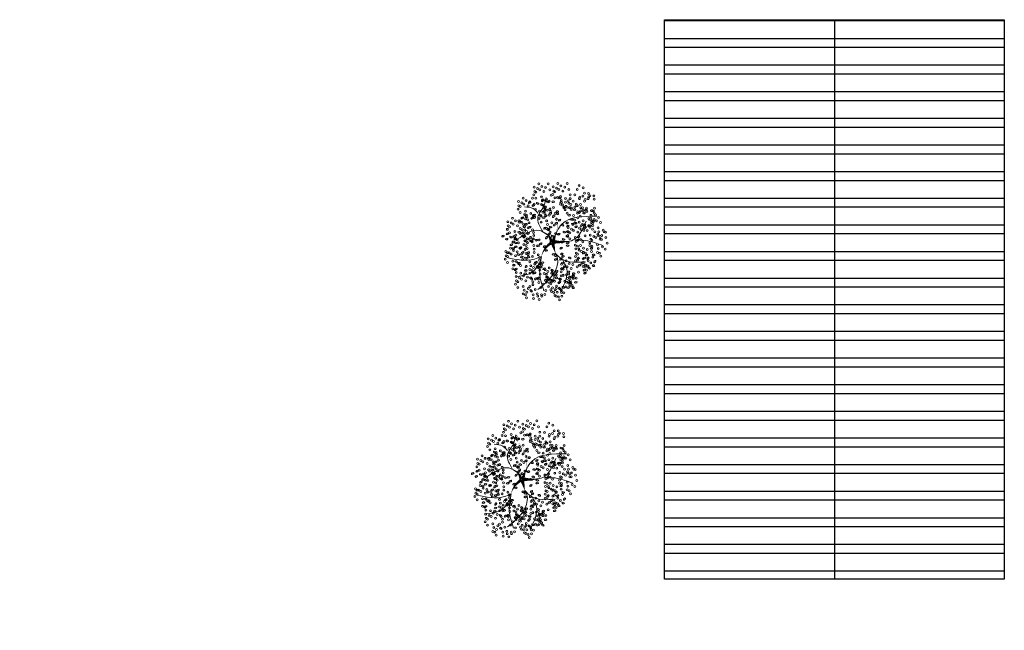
# Model space of a CAD drawing. Header units: millimetres. Extents: x 2197 to 2788, y 425 to 589.
# Tile 38 of 50: x 2642 to 2685, y 481 to 508. Entities that reach past the tile are written whole.
import ezdxf

# ---------------------------------------------------------------- set-up
doc = ezdxf.new("R2010")
doc.units = ezdxf.units.MM
doc.linetypes.add('ACAD_ISO04W100', pattern=[30, 24, -3, 0, -3])
doc.layers.add('01 - Vegetación', color=3, linetype='Continuous', lineweight=0)
doc.layers.add('Cotas', color=3, linetype='Continuous')
doc.layers.add('PAREDE', color=6, linetype='Continuous')
pattern_1 = [(180, (418.0079, 0), (-2e-16, -1.163955), []), (180, (417.6199, 0.388), (-2e-16, -1.163955), [])]

# ---------------------------------------------------------------- blocks, each defined once
blk = doc.blocks.new('17')
at = {"layer": '01 - Vegetación'}
for points in [[(4495.84, 1680.23, 1.33, 0.0221, 0.199177), (4489.97, 1684.48, 0.0221, 0.0221, 1.224983)], [(4496.02, 1680.23, 1.33, 0.0221, 0.286986), (4500.47, 1683.82, 0.0221, 0.0221, -1.494927)], [(4497.07, 1679.43, 0.133, 0.0221, 0.381476), (4512.91, 1682.47, 0.0221, 0.0221, -1.841687)], [(4496.02, 1679.76, 1.77, 0.0221, 0), (4491.39, 1678.53, 0.0221, 0.0221, 0)], [(4496.02, 1679.66, 1.77, 0.0221, 0), (4500.28, 1678.15, 0.0221, 0.0221, 0)], [(4496.4, 1679.85, 1.77, 0.0221, 0.074947), (4496.4, 1672.95, 0.0221, 0.0221, 0.762797)]]:
    blk.add_lwpolyline(points, format="xyseb", dxfattribs=at)
for points in [[(4490, 1684.47), (4488.83, 1687.51), (4489.5, 1699.09)], [(4487.73, 1684.98), (4483.44, 1688.25), (4481.42, 1694.81)], [(4497.83, 1680.19), (4501.11, 1685.48), (4497.33, 1694.81)], [(4508.5, 1685.98), (4510.45, 1688), (4511.21, 1691.78)], [(4500.47, 1683.82), (4506.92, 1685.99), (4511.46, 1683.47), (4515.25, 1682.46)], [(4490, 1684.47), (4482.94, 1685.23), (4475.36, 1683.47)], [(4491.39, 1678.53), (4489.02, 1677.58), (4485.46, 1677.92), (4475.87, 1685.99)], [(4491.39, 1678.53), (4489, 1675.9), (4487.73, 1665.57)], [(4496.57, 1678.43), (4497.07, 1670.86), (4505.15, 1665.32)], [(4497.07, 1679.43), (4503.89, 1675.65), (4507.17, 1660.78)], [(4488.74, 1675.4), (4484.7, 1673.64), (4475.11, 1676.16)], [(4497.07, 1670.11), (4496.82, 1665.57), (4494.55, 1658.01)]]:
    blk.add_spline(points, degree=3, dxfattribs=at)
blk = doc.blocks.new('16')
at = {"layer": '01 - Vegetación'}
h = blk.add_hatch(color=40, dxfattribs=at)
h.set_gradient(color1=(255, 191, 0), color2=(223, 255, 127), rotation=180, centered=1, tint=1, name='INVSPHERICAL')
edge = h.paths.add_edge_path()
edge.add_ellipse((4538.847, 1678.642), major_axis=(-0.0033, 0.0777), ratio=0.578492, start_angle=0, end_angle=360, ccw=False)
edge = h.paths.add_edge_path()
edge.add_ellipse((4538.961, 1678.487), major_axis=(-0.0349, 0.0695), ratio=0.578492, start_angle=0, end_angle=360, ccw=False)
edge = h.paths.add_edge_path()
edge.add_ellipse((4538.69, 1678.926), major_axis=(-0.0594, 0.0503), ratio=0.578492, start_angle=0, end_angle=360, ccw=False)
edge = h.paths.add_edge_path()
edge.add_ellipse((4538.676, 1678.266), major_axis=(-0.0033, 0.0777), ratio=0.578492, start_angle=0, end_angle=360, ccw=False)
edge = h.paths.add_edge_path()
edge.add_ellipse((4541.23, 1679.281), major_axis=(0.0274, 0.0728), ratio=0.578492, start_angle=0, end_angle=360, ccw=False)
edge = h.paths.add_edge_path()
edge.add_ellipse((4540.829, 1679.36), major_axis=(-0.0349, 0.0695), ratio=0.578492, start_angle=0, end_angle=360, ccw=False)
edge = h.paths.add_edge_path()
edge.add_ellipse((4541.174, 1679.607), major_axis=(-0.0349, 0.0695), ratio=0.578492, start_angle=0, end_angle=360, ccw=False)
edge = h.paths.add_edge_path()
edge.add_ellipse((4541.072, 1679.421), major_axis=(0.0274, 0.0728), ratio=0.578492, start_angle=0, end_angle=360, ccw=False)
edge = h.paths.add_edge_path()
edge.add_ellipse((4540.113, 1679.632), major_axis=(-0.0349, 0.0695), ratio=0.578492, start_angle=0, end_angle=360, ccw=False)
edge = h.paths.add_edge_path()
edge.add_ellipse((4540.279, 1679.843), major_axis=(-0.0349, 0.0695), ratio=0.578492, start_angle=0, end_angle=360, ccw=False)
edge = h.paths.add_edge_path()
edge.add_ellipse((4540.165, 1679.999), major_axis=(-0.0033, 0.0777), ratio=0.578492, start_angle=0, end_angle=360, ccw=False)
edge = h.paths.add_edge_path()
edge.add_ellipse((4540.499, 1679.956), major_axis=(-0.0033, 0.0777), ratio=0.578492, start_angle=0, end_angle=360, ccw=False)
edge = h.paths.add_edge_path()
edge.add_ellipse((4540.629, 1679.513), major_axis=(-0.0594, 0.0503), ratio=0.578492, start_angle=0, end_angle=360, ccw=False)
edge = h.paths.add_edge_path()
edge.add_ellipse((4540.551, 1680.278), major_axis=(0.0274, 0.0728), ratio=0.578492, start_angle=0, end_angle=360, ccw=False)
edge = h.paths.add_edge_path()
edge.add_ellipse((4539.201, 1679.744), major_axis=(-0.0033, 0.0777), ratio=0.578492, start_angle=0, end_angle=360, ccw=False)
edge = h.paths.add_edge_path()
edge.add_ellipse((4539.14, 1679.893), major_axis=(0.0274, 0.0728), ratio=0.578492, start_angle=0, end_angle=360, ccw=False)
edge = h.paths.add_edge_path()
edge.add_ellipse((4539.208, 1680.126), major_axis=(-0.0033, 0.0777), ratio=0.578492, start_angle=0, end_angle=360, ccw=False)
edge = h.paths.add_edge_path()
edge.add_ellipse((4538.979, 1680.681), major_axis=(-0.0594, 0.0503), ratio=0.578492, start_angle=0, end_angle=360, ccw=False)
edge = h.paths.add_edge_path()
edge.add_ellipse((4538.577, 1680.728), major_axis=(-0.0033, 0.0777), ratio=0.578492, start_angle=0, end_angle=360, ccw=False)
edge = h.paths.add_edge_path()
edge.add_ellipse((4538.926, 1680.033), major_axis=(0.0274, 0.0728), ratio=0.578492, start_angle=0, end_angle=360, ccw=False)
edge = h.paths.add_edge_path()
edge.add_ellipse((4538.95, 1679.842), major_axis=(0.0274, 0.0728), ratio=0.578492, start_angle=0, end_angle=360, ccw=False)
edge = h.paths.add_edge_path()
edge.add_ellipse((4538.621, 1680.191), major_axis=(-0.0349, 0.0695), ratio=0.578492, start_angle=0, end_angle=360, ccw=False)
edge = h.paths.add_edge_path()
edge.add_ellipse((4538.328, 1680.411), major_axis=(0.0274, 0.0728), ratio=0.578492, start_angle=0, end_angle=360, ccw=False)
edge = h.paths.add_edge_path()
edge.add_ellipse((4538.283, 1680.138), major_axis=(-0.0594, 0.0503), ratio=0.578492, start_angle=0, end_angle=360, ccw=False)
edge = h.paths.add_edge_path()
edge.add_ellipse((4538.32, 1679.993), major_axis=(-0.0594, 0.0503), ratio=0.578492, start_angle=0, end_angle=360, ccw=False)
edge = h.paths.add_edge_path()
edge.add_ellipse((4538.755, 1680.687), major_axis=(-0.0033, 0.0777), ratio=0.578492, start_angle=0, end_angle=360, ccw=False)
edge = h.paths.add_edge_path()
edge.add_ellipse((4538.834, 1681.261), major_axis=(-0.0349, 0.0695), ratio=0.578492, start_angle=0, end_angle=360, ccw=False)
edge = h.paths.add_edge_path()
edge.add_ellipse((4539.054, 1681.374), major_axis=(-0.0033, 0.0777), ratio=0.578492, start_angle=0, end_angle=360, ccw=False)
edge = h.paths.add_edge_path()
edge.add_ellipse((4539.147, 1681.076), major_axis=(-0.0594, 0.0503), ratio=0.578492, start_angle=0, end_angle=360, ccw=False)
edge = h.paths.add_edge_path()
edge.add_ellipse((4539.52, 1680.541), major_axis=(-0.0033, 0.0777), ratio=0.578492, start_angle=0, end_angle=360, ccw=False)
edge = h.paths.add_edge_path()
edge.add_ellipse((4539.459, 1680.689), major_axis=(0.0274, 0.0728), ratio=0.578492, start_angle=0, end_angle=360, ccw=False)
edge = h.paths.add_edge_path()
edge.add_ellipse((4539.527, 1680.923), major_axis=(-0.0033, 0.0777), ratio=0.578492, start_angle=0, end_angle=360, ccw=False)
edge = h.paths.add_edge_path()
edge.add_ellipse((4539.265, 1681.244), major_axis=(0.0274, 0.0728), ratio=0.578492, start_angle=0, end_angle=360, ccw=False)
edge = h.paths.add_edge_path()
edge.add_ellipse((4539.188, 1677.478), major_axis=(-0.0594, 0.0503), ratio=0.578492, start_angle=0, end_angle=360, ccw=False)
edge = h.paths.add_edge_path()
edge.add_ellipse((4539.473, 1678.19), major_axis=(0.0274, 0.0728), ratio=0.578492, start_angle=0, end_angle=360, ccw=False)
edge = h.paths.add_edge_path()
edge.add_ellipse((4540.696, 1678.325), major_axis=(0.0274, 0.0728), ratio=0.578492, start_angle=0, end_angle=360, ccw=False)
edge = h.paths.add_edge_path()
edge.add_ellipse((4540.33, 1678.305), major_axis=(-0.0033, 0.0777), ratio=0.578492, start_angle=0, end_angle=360, ccw=False)
edge = h.paths.add_edge_path()
edge.add_ellipse((4540.174, 1678.307), major_axis=(-0.0033, 0.0777), ratio=0.578492, start_angle=0, end_angle=360, ccw=False)
edge = h.paths.add_edge_path()
edge.add_ellipse((4540.488, 1677.717), major_axis=(-0.0594, 0.0503), ratio=0.578492, start_angle=0, end_angle=360, ccw=False)
edge = h.paths.add_edge_path()
edge.add_ellipse((4540.676, 1677.675), major_axis=(-0.0594, 0.0503), ratio=0.578492, start_angle=0, end_angle=360, ccw=False)
edge = h.paths.add_edge_path()
edge.add_ellipse((4539.469, 1677.341), major_axis=(-0.0033, 0.0777), ratio=0.578492, start_angle=0, end_angle=360, ccw=False)
edge = h.paths.add_edge_path()
edge.add_ellipse((4539.773, 1677.406), major_axis=(-0.0594, 0.0503), ratio=0.578492, start_angle=0, end_angle=360, ccw=False)
edge = h.paths.add_edge_path()
edge.add_ellipse((4539.631, 1677.23), major_axis=(-0.0349, 0.0695), ratio=0.578492, start_angle=0, end_angle=360, ccw=False)
edge = h.paths.add_edge_path()
edge.add_ellipse((4539.445, 1677.695), major_axis=(-0.0594, 0.0503), ratio=0.578492, start_angle=0, end_angle=360, ccw=False)
edge = h.paths.add_edge_path()
edge.add_ellipse((4542.676, 1679.136), major_axis=(-0.0033, 0.0777), ratio=0.578492, start_angle=0, end_angle=360, ccw=False)
edge = h.paths.add_edge_path()
edge.add_ellipse((4542.661, 1679.428), major_axis=(-0.0033, 0.0777), ratio=0.578492, start_angle=0, end_angle=360, ccw=False)
edge = h.paths.add_edge_path()
edge.add_ellipse((4542.742, 1679.554), major_axis=(-0.0033, 0.0777), ratio=0.578492, start_angle=0, end_angle=360, ccw=False)
edge = h.paths.add_edge_path()
edge.add_ellipse((4542.776, 1679.728), major_axis=(-0.0349, 0.0695), ratio=0.578492, start_angle=0, end_angle=360, ccw=False)
edge = h.paths.add_edge_path()
edge.add_ellipse((4542.477, 1679.745), major_axis=(0.0274, 0.0728), ratio=0.578492, start_angle=0, end_angle=360, ccw=False)
edge = h.paths.add_edge_path()
edge.add_ellipse((4542.578, 1680.02), major_axis=(0.0274, 0.0728), ratio=0.578492, start_angle=0, end_angle=360, ccw=False)
edge = h.paths.add_edge_path()
edge.add_ellipse((4542.466, 1680.268), major_axis=(-0.0349, 0.0695), ratio=0.578492, start_angle=0, end_angle=360, ccw=False)
edge = h.paths.add_edge_path()
edge.add_ellipse((4542.632, 1680.479), major_axis=(-0.0349, 0.0695), ratio=0.578492, start_angle=0, end_angle=360, ccw=False)
edge = h.paths.add_edge_path()
edge.add_ellipse((4542.359, 1679.577), major_axis=(-0.0594, 0.0503), ratio=0.578492, start_angle=0, end_angle=360, ccw=False)
edge = h.paths.add_edge_path()
edge.add_ellipse((4542.171, 1679.619), major_axis=(-0.0594, 0.0503), ratio=0.578492, start_angle=0, end_angle=360, ccw=False)
edge = h.paths.add_edge_path()
edge.add_ellipse((4542.246, 1679.328), major_axis=(-0.0594, 0.0503), ratio=0.578492, start_angle=0, end_angle=360, ccw=False)
edge = h.paths.add_edge_path()
edge.add_ellipse((4542.369, 1678.498), major_axis=(0.0274, 0.0728), ratio=0.578492, start_angle=0, end_angle=360, ccw=False)
edge = h.paths.add_edge_path()
edge.add_ellipse((4542.902, 1678.749), major_axis=(-0.0349, 0.0695), ratio=0.578492, start_angle=0, end_angle=360, ccw=False)
edge = h.paths.add_edge_path()
edge.add_ellipse((4542.925, 1678.897), major_axis=(-0.0349, 0.0695), ratio=0.578492, start_angle=0, end_angle=360, ccw=False)
edge = h.paths.add_edge_path()
edge.add_ellipse((4542.628, 1678.671), major_axis=(-0.0033, 0.0777), ratio=0.578492, start_angle=0, end_angle=360, ccw=False)
edge = h.paths.add_edge_path()
edge.add_ellipse((4542.11, 1678.896), major_axis=(-0.0349, 0.0695), ratio=0.578492, start_angle=0, end_angle=360, ccw=False)
edge = h.paths.add_edge_path()
edge.add_ellipse((4542.34, 1678.18), major_axis=(-0.0349, 0.0695), ratio=0.578492, start_angle=0, end_angle=360, ccw=False)
edge = h.paths.add_edge_path()
edge.add_ellipse((4538.137, 1679.191), major_axis=(-0.0349, 0.0695), ratio=0.578492, start_angle=0, end_angle=360, ccw=False)
edge = h.paths.add_edge_path()
edge.add_ellipse((4538.099, 1678.758), major_axis=(-0.0594, 0.0503), ratio=0.578492, start_angle=0, end_angle=360, ccw=False)
edge = h.paths.add_edge_path()
edge.add_ellipse((4537.796, 1678.552), major_axis=(0.0274, 0.0728), ratio=0.578492, start_angle=0, end_angle=360, ccw=False)
edge = h.paths.add_edge_path()
edge.add_ellipse((4537.776, 1678.277), major_axis=(-0.0033, 0.0777), ratio=0.578492, start_angle=0, end_angle=360, ccw=False)
edge = h.paths.add_edge_path()
edge.add_ellipse((4539.181, 1678.6), major_axis=(-0.0033, 0.0777), ratio=0.578492, start_angle=0, end_angle=360, ccw=False)
edge = h.paths.add_edge_path()
edge.add_ellipse((4538.502, 1678.968), major_axis=(-0.0594, 0.0503), ratio=0.578492, start_angle=0, end_angle=360, ccw=False)
edge = h.paths.add_edge_path()
edge.add_ellipse((4538.615, 1679.216), major_axis=(-0.0594, 0.0503), ratio=0.578492, start_angle=0, end_angle=360, ccw=False)
edge = h.paths.add_edge_path()
edge.add_ellipse((4538.188, 1679.557), major_axis=(-0.0033, 0.0777), ratio=0.578492, start_angle=0, end_angle=360, ccw=False)
edge = h.paths.add_edge_path()
edge.add_ellipse((4538.203, 1679.265), major_axis=(-0.0033, 0.0777), ratio=0.578492, start_angle=0, end_angle=360, ccw=False)
edge = h.paths.add_edge_path()
edge.add_ellipse((4538.285, 1679.391), major_axis=(-0.0033, 0.0777), ratio=0.578492, start_angle=0, end_angle=360, ccw=False)
edge = h.paths.add_edge_path()
edge.add_ellipse((4538.856, 1679.647), major_axis=(-0.0349, 0.0695), ratio=0.578492, start_angle=0, end_angle=360, ccw=False)
edge = h.paths.add_edge_path()
edge.add_ellipse((4538.272, 1678.751), major_axis=(0.0274, 0.0728), ratio=0.578492, start_angle=0, end_angle=360, ccw=False)
edge = h.paths.add_edge_path()
edge.add_ellipse((4540.863, 1678.985), major_axis=(0.0274, 0.0728), ratio=0.578492, start_angle=0, end_angle=360, ccw=False)
edge = h.paths.add_edge_path()
edge.add_ellipse((4540.823, 1678.811), major_axis=(-0.0349, 0.0695), ratio=0.578492, start_angle=0, end_angle=360, ccw=False)
edge = h.paths.add_edge_path()
edge.add_ellipse((4541.446, 1678.949), major_axis=(-0.0349, 0.0695), ratio=0.578492, start_angle=0, end_angle=360, ccw=False)
edge = h.paths.add_edge_path()
edge.add_ellipse((4540.434, 1680.393), major_axis=(-0.0033, 0.0777), ratio=0.578492, start_angle=0, end_angle=360, ccw=False)
edge = h.paths.add_edge_path()
edge.add_ellipse((4540.419, 1680.685), major_axis=(-0.0033, 0.0777), ratio=0.578492, start_angle=0, end_angle=360, ccw=False)
edge = h.paths.add_edge_path()
edge.add_ellipse((4539.773, 1680.547), major_axis=(-0.0349, 0.0695), ratio=0.578492, start_angle=0, end_angle=360, ccw=False)
edge = h.paths.add_edge_path()
edge.add_ellipse((4539.782, 1680.87), major_axis=(-0.0349, 0.0695), ratio=0.578492, start_angle=0, end_angle=360, ccw=False)
edge = h.paths.add_edge_path()
edge.add_ellipse((4539.668, 1681.126), major_axis=(0.0274, 0.0728), ratio=0.578492, start_angle=0, end_angle=360, ccw=False)
edge = h.paths.add_edge_path()
edge.add_ellipse((4540.336, 1681.276), major_axis=(0.0274, 0.0728), ratio=0.578492, start_angle=0, end_angle=360, ccw=False)
edge = h.paths.add_edge_path()
edge.add_ellipse((4540.381, 1681.413), major_axis=(-0.0349, 0.0695), ratio=0.578492, start_angle=0, end_angle=360, ccw=False)
edge = h.paths.add_edge_path()
edge.add_ellipse((4540.225, 1681.525), major_axis=(-0.0349, 0.0695), ratio=0.578492, start_angle=0, end_angle=360, ccw=False)
edge = h.paths.add_edge_path()
edge.add_ellipse((4540.009, 1681.424), major_axis=(-0.0033, 0.0777), ratio=0.578492, start_angle=0, end_angle=360, ccw=False)
edge = h.paths.add_edge_path()
edge.add_ellipse((4540.106, 1681.258), major_axis=(-0.0033, 0.0777), ratio=0.578492, start_angle=0, end_angle=360, ccw=False)
edge = h.paths.add_edge_path()
edge.add_ellipse((4540.036, 1680.989), major_axis=(-0.0594, 0.0503), ratio=0.578492, start_angle=0, end_angle=360, ccw=False)
edge = h.paths.add_edge_path()
edge.add_ellipse((4539.967, 1680.73), major_axis=(-0.0594, 0.0503), ratio=0.578492, start_angle=0, end_angle=360, ccw=False)
edge = h.paths.add_edge_path()
edge.add_ellipse((4541.92, 1680.217), major_axis=(-0.0033, 0.0777), ratio=0.578492, start_angle=0, end_angle=360, ccw=False)
edge = h.paths.add_edge_path()
edge.add_ellipse((4541.222, 1680.466), major_axis=(-0.0349, 0.0695), ratio=0.578492, start_angle=0, end_angle=360, ccw=False)
edge = h.paths.add_edge_path()
edge.add_ellipse((4541.387, 1680.676), major_axis=(-0.0349, 0.0695), ratio=0.578492, start_angle=0, end_angle=360, ccw=False)
edge = h.paths.add_edge_path()
edge.add_ellipse((4541.251, 1680.784), major_axis=(0.0274, 0.0728), ratio=0.578492, start_angle=0, end_angle=360, ccw=False)
edge = h.paths.add_edge_path()
edge.add_ellipse((4541.818, 1680.659), major_axis=(0.0274, 0.0728), ratio=0.578492, start_angle=0, end_angle=360, ccw=False)
edge = h.paths.add_edge_path()
edge.add_ellipse((4541.942, 1680.743), major_axis=(0.0274, 0.0728), ratio=0.578492, start_angle=0, end_angle=360, ccw=False)
edge = h.paths.add_edge_path()
edge.add_ellipse((4541.762, 1680.886), major_axis=(-0.0349, 0.0695), ratio=0.578492, start_angle=0, end_angle=360, ccw=False)
edge = h.paths.add_edge_path()
edge.add_ellipse((4541.592, 1681.082), major_axis=(-0.0033, 0.0777), ratio=0.578492, start_angle=0, end_angle=360, ccw=False)
edge = h.paths.add_edge_path()
edge.add_ellipse((4541.511, 1680.956), major_axis=(-0.0033, 0.0777), ratio=0.578492, start_angle=0, end_angle=360, ccw=False)
edge = h.paths.add_edge_path()
edge.add_ellipse((4541.775, 1680.201), major_axis=(-0.0594, 0.0503), ratio=0.578492, start_angle=0, end_angle=360, ccw=False)
edge = h.paths.add_edge_path()
edge.add_ellipse((4541.737, 1680.346), major_axis=(-0.0594, 0.0503), ratio=0.578492, start_angle=0, end_angle=360, ccw=False)
edge = h.paths.add_edge_path()
edge.add_ellipse((4541.843, 1679.118), major_axis=(-0.0594, 0.0503), ratio=0.578492, start_angle=0, end_angle=360, ccw=False)
edge = h.paths.add_edge_path()
edge.add_ellipse((4541.881, 1679.551), major_axis=(-0.0349, 0.0695), ratio=0.578492, start_angle=0, end_angle=360, ccw=False)
edge = h.paths.add_edge_path()
edge.add_ellipse((4542.015, 1679.29), major_axis=(-0.0349, 0.0695), ratio=0.578492, start_angle=0, end_angle=360, ccw=False)
edge = h.paths.add_edge_path()
edge.add_ellipse((4541.91, 1679.869), major_axis=(0.0274, 0.0728), ratio=0.578492, start_angle=0, end_angle=360, ccw=False)
edge = h.paths.add_edge_path()
edge.add_ellipse((4541.769, 1679.666), major_axis=(-0.0033, 0.0777), ratio=0.578492, start_angle=0, end_angle=360, ccw=False)
edge = h.paths.add_edge_path()
edge.add_ellipse((4539.676, 1679.115), major_axis=(-0.0033, 0.0777), ratio=0.578492, start_angle=0, end_angle=360, ccw=False)
edge = h.paths.add_edge_path()
edge.add_ellipse((4539.594, 1678.989), major_axis=(-0.0033, 0.0777), ratio=0.578492, start_angle=0, end_angle=360, ccw=False)
edge = h.paths.add_edge_path()
edge.add_ellipse((4539.898, 1679.531), major_axis=(-0.0033, 0.0777), ratio=0.578492, start_angle=0, end_angle=360, ccw=False)
edge = h.paths.add_edge_path()
edge.add_ellipse((4539.697, 1678.641), major_axis=(-0.0349, 0.0695), ratio=0.578492, start_angle=0, end_angle=360, ccw=False)
edge = h.paths.add_edge_path()
edge.add_ellipse((4539.398, 1678.691), major_axis=(-0.0349, 0.0695), ratio=0.578492, start_angle=0, end_angle=360, ccw=False)
edge = h.paths.add_edge_path()
edge.add_ellipse((4539.555, 1678.579), major_axis=(-0.0349, 0.0695), ratio=0.578492, start_angle=0, end_angle=360, ccw=False)
edge = h.paths.add_edge_path()
edge.add_ellipse((4540.714, 1679.167), major_axis=(0.0274, 0.0728), ratio=0.578492, start_angle=0, end_angle=360, ccw=False)
edge = h.paths.add_edge_path()
edge.add_ellipse((4540.549, 1681.79), major_axis=(-0.0349, 0.0695), ratio=0.578492, start_angle=0, end_angle=360, ccw=False)
edge = h.paths.add_edge_path()
edge.add_ellipse((4540.715, 1682.001), major_axis=(-0.0349, 0.0695), ratio=0.578492, start_angle=0, end_angle=360, ccw=False)
edge = h.paths.add_edge_path()
edge.add_ellipse((4540.848, 1681.741), major_axis=(-0.0349, 0.0695), ratio=0.578492, start_angle=0, end_angle=360, ccw=False)
edge = h.paths.add_edge_path()
edge.add_ellipse((4540.661, 1681.542), major_axis=(0.0274, 0.0728), ratio=0.578492, start_angle=0, end_angle=360, ccw=False)
edge = h.paths.add_edge_path()
edge.add_ellipse((4540.684, 1681.351), major_axis=(0.0274, 0.0728), ratio=0.578492, start_angle=0, end_angle=360, ccw=False)
edge = h.paths.add_edge_path()
edge.add_ellipse((4540.56, 1681.267), major_axis=(0.0274, 0.0728), ratio=0.578492, start_angle=0, end_angle=360, ccw=False)
edge = h.paths.add_edge_path()
edge.add_ellipse((4540.528, 1678.539), major_axis=(0.0274, 0.0728), ratio=0.578492, start_angle=0, end_angle=360, ccw=False)
edge = h.paths.add_edge_path()
edge.add_ellipse((4540.38, 1678.647), major_axis=(0.0274, 0.0728), ratio=0.578492, start_angle=0, end_angle=360, ccw=False)
edge = h.paths.add_edge_path()
edge.add_ellipse((4540.034, 1678.678), major_axis=(-0.0349, 0.0695), ratio=0.578492, start_angle=0, end_angle=360, ccw=False)
edge = h.paths.add_edge_path()
edge.add_ellipse((4540.944, 1678.493), major_axis=(0.0274, 0.0728), ratio=0.578492, start_angle=0, end_angle=360, ccw=False)
edge = h.paths.add_edge_path()
edge.add_ellipse((4541.625, 1678.77), major_axis=(-0.0349, 0.0695), ratio=0.578492, start_angle=0, end_angle=360, ccw=False)
edge = h.paths.add_edge_path()
edge.add_ellipse((4541.994, 1678.887), major_axis=(0.0274, 0.0728), ratio=0.578492, start_angle=0, end_angle=360, ccw=False)
edge = h.paths.add_edge_path()
edge.add_ellipse((4541.336, 1678.598), major_axis=(0.0274, 0.0728), ratio=0.578492, start_angle=0, end_angle=360, ccw=False)
edge = h.paths.add_edge_path()
edge.add_ellipse((4539.381, 1678.993), major_axis=(-0.0349, 0.0695), ratio=0.578492, start_angle=0, end_angle=360, ccw=False)
edge = h.paths.add_edge_path()
edge.add_ellipse((4540.938, 1681.079), major_axis=(-0.0033, 0.0777), ratio=0.578492, start_angle=0, end_angle=360, ccw=False)
edge = h.paths.add_edge_path()
edge.add_ellipse((4540.699, 1680.759), major_axis=(-0.0594, 0.0503), ratio=0.578492, start_angle=0, end_angle=360, ccw=False)
edge = h.paths.add_edge_path()
edge.add_ellipse((4540.908, 1680.857), major_axis=(-0.0349, 0.0695), ratio=0.578492, start_angle=0, end_angle=360, ccw=False)
edge = h.paths.add_edge_path()
edge.add_ellipse((4540.863, 1680.561), major_axis=(-0.0349, 0.0695), ratio=0.578492, start_angle=0, end_angle=360, ccw=False)
edge = h.paths.add_edge_path()
edge.add_ellipse((4540.564, 1680.61), major_axis=(-0.0349, 0.0695), ratio=0.578492, start_angle=0, end_angle=360, ccw=False)
edge = h.paths.add_edge_path()
edge.add_ellipse((4539.771, 1681.729), major_axis=(-0.0349, 0.0695), ratio=0.578492, start_angle=0, end_angle=360, ccw=False)
edge = h.paths.add_edge_path()
edge.add_ellipse((4540.968, 1678.302), major_axis=(0.0274, 0.0728), ratio=0.578492, start_angle=0, end_angle=360, ccw=False)
edge = h.paths.add_edge_path()
edge.add_ellipse((4541.908, 1678.227), major_axis=(-0.0033, 0.0777), ratio=0.578492, start_angle=0, end_angle=360, ccw=False)
edge = h.paths.add_edge_path()
edge.add_ellipse((4541.283, 1678.297), major_axis=(-0.0349, 0.0695), ratio=0.578492, start_angle=0, end_angle=360, ccw=False)
edge = h.paths.add_edge_path()
edge.add_ellipse((4541.463, 1678.333), major_axis=(-0.0349, 0.0695), ratio=0.578492, start_angle=0, end_angle=360, ccw=False)
edge = h.paths.add_edge_path()
edge.add_ellipse((4538.021, 1678.159), major_axis=(0.0274, 0.0728), ratio=0.578492, start_angle=0, end_angle=360, ccw=False)
edge = h.paths.add_edge_path()
edge.add_ellipse((4537.772, 1677.992), major_axis=(0.0274, 0.0728), ratio=0.578492, start_angle=0, end_angle=360, ccw=False)
edge = h.paths.add_edge_path()
edge.add_ellipse((4538.082, 1677.841), major_axis=(-0.0033, 0.0777), ratio=0.578492, start_angle=0, end_angle=360, ccw=False)
edge = h.paths.add_edge_path()
edge.add_ellipse((4538.572, 1677.966), major_axis=(-0.0349, 0.0695), ratio=0.578492, start_angle=0, end_angle=360, ccw=False)
edge = h.paths.add_edge_path()
edge.add_ellipse((4538.311, 1677.99), major_axis=(0.0274, 0.0728), ratio=0.578492, start_angle=0, end_angle=360, ccw=False)
edge = h.paths.add_edge_path()
edge.add_ellipse((4538.394, 1678.174), major_axis=(0.0274, 0.0728), ratio=0.578492, start_angle=0, end_angle=360, ccw=False)
edge = h.paths.add_edge_path()
edge.add_ellipse((4538.776, 1677.355), major_axis=(-0.0349, 0.0695), ratio=0.578492, start_angle=0, end_angle=360, ccw=False)
edge = h.paths.add_edge_path()
edge.add_ellipse((4538.597, 1677.319), major_axis=(-0.0349, 0.0695), ratio=0.578492, start_angle=0, end_angle=360, ccw=False)
edge = h.paths.add_edge_path()
edge.add_ellipse((4539.063, 1677.621), major_axis=(-0.0349, 0.0695), ratio=0.578492, start_angle=0, end_angle=360, ccw=False)
edge = h.paths.add_edge_path()
edge.add_ellipse((4539.033, 1676.828), major_axis=(0.0274, 0.0728), ratio=0.578492, start_angle=0, end_angle=360, ccw=False)
edge = h.paths.add_edge_path()
edge.add_ellipse((4539.009, 1677.162), major_axis=(0.0274, 0.0728), ratio=0.578492, start_angle=0, end_angle=360, ccw=False)
edge = h.paths.add_edge_path()
edge.add_ellipse((4538.885, 1677.078), major_axis=(0.0274, 0.0728), ratio=0.578492, start_angle=0, end_angle=360, ccw=False)
edge = h.paths.add_edge_path()
edge.add_ellipse((4539.054, 1677.298), major_axis=(-0.0349, 0.0695), ratio=0.578492, start_angle=0, end_angle=360, ccw=False)
edge = h.paths.add_edge_path()
edge.add_ellipse((4542.221, 1677.913), major_axis=(-0.0033, 0.0777), ratio=0.578492, start_angle=0, end_angle=360, ccw=False)
edge = h.paths.add_edge_path()
edge.add_ellipse((4542.451, 1677.771), major_axis=(-0.0349, 0.0695), ratio=0.578492, start_angle=0, end_angle=360, ccw=False)
edge = h.paths.add_edge_path()
edge.add_ellipse((4541.18, 1677.355), major_axis=(-0.0349, 0.0695), ratio=0.578492, start_angle=0, end_angle=360, ccw=False)
edge = h.paths.add_edge_path()
edge.add_ellipse((4541.671, 1678.102), major_axis=(-0.0033, 0.0777), ratio=0.578492, start_angle=0, end_angle=360, ccw=False)
edge = h.paths.add_edge_path()
edge.add_ellipse((4541.411, 1678.017), major_axis=(-0.0033, 0.0777), ratio=0.578492, start_angle=0, end_angle=360, ccw=False)
edge = h.paths.add_edge_path()
edge.add_ellipse((4542.075, 1677.637), major_axis=(-0.0594, 0.0503), ratio=0.578492, start_angle=0, end_angle=360, ccw=False)
edge = h.paths.add_edge_path()
edge.add_ellipse((4541.252, 1677.826), major_axis=(-0.0349, 0.0695), ratio=0.578492, start_angle=0, end_angle=360, ccw=False)
edge = h.paths.add_edge_path()
edge.add_ellipse((4541.596, 1676.853), major_axis=(-0.0033, 0.0777), ratio=0.578492, start_angle=0, end_angle=360, ccw=False)
edge = h.paths.add_edge_path()
edge.add_ellipse((4541.655, 1677.018), major_axis=(-0.0033, 0.0777), ratio=0.578492, start_angle=0, end_angle=360, ccw=False)
edge = h.paths.add_edge_path()
edge.add_ellipse((4542.033, 1677.371), major_axis=(-0.0349, 0.0695), ratio=0.578492, start_angle=0, end_angle=360, ccw=False)
edge = h.paths.add_edge_path()
edge.add_ellipse((4542.19, 1677.259), major_axis=(-0.0349, 0.0695), ratio=0.578492, start_angle=0, end_angle=360, ccw=False)
edge = h.paths.add_edge_path()
edge.add_ellipse((4542.168, 1676.931), major_axis=(0.0274, 0.0728), ratio=0.578492, start_angle=0, end_angle=360, ccw=False)
edge = h.paths.add_edge_path()
edge.add_ellipse((4542.176, 1677.433), major_axis=(-0.0349, 0.0695), ratio=0.578492, start_angle=0, end_angle=360, ccw=False)
edge = h.paths.add_edge_path()
edge.add_ellipse((4541.313, 1677.094), major_axis=(-0.0349, 0.0695), ratio=0.578492, start_angle=0, end_angle=360, ccw=False)
edge = h.paths.add_edge_path()
edge.add_ellipse((4541.359, 1677.391), major_axis=(-0.0349, 0.0695), ratio=0.578492, start_angle=0, end_angle=360, ccw=False)
edge = h.paths.add_edge_path()
edge.add_ellipse((4540.019, 1676.943), major_axis=(-0.0349, 0.0695), ratio=0.578492, start_angle=0, end_angle=360, ccw=False)
edge = h.paths.add_edge_path()
edge.add_ellipse((4539.641, 1676.826), major_axis=(0.0274, 0.0728), ratio=0.578492, start_angle=0, end_angle=360, ccw=False)
edge = h.paths.add_edge_path()
edge.add_ellipse((4539.262, 1676.754), major_axis=(-0.0594, 0.0503), ratio=0.578492, start_angle=0, end_angle=360, ccw=False)
edge = h.paths.add_edge_path()
edge.add_ellipse((4539.45, 1677.146), major_axis=(-0.0594, 0.0503), ratio=0.578492, start_angle=0, end_angle=360, ccw=False)
at = {"layer": '01 - Vegetación', "extrusion": (0, 0, -1)}
for centre, major_axis in [((4540.549, 1681.79), (-0.0349, 0.0695)), ((4540.715, 1682.001), (-0.0349, 0.0695)), ((4538.834, 1681.261), (-0.0349, 0.0695)), ((4539.054, 1681.374), (-0.0033, 0.0777)), ((4539.771, 1681.729), (-0.0349, 0.0695)), ((4540.009, 1681.424), (-0.0033, 0.0777)), ((4540.106, 1681.258), (-0.0033, 0.0777)), ((4540.225, 1681.525), (-0.0349, 0.0695)), ((4540.381, 1681.413), (-0.0349, 0.0695)), ((4540.848, 1681.741), (-0.0349, 0.0695)), ((4538.577, 1680.728), (-0.0033, 0.0777)), ((4538.755, 1680.687), (-0.0033, 0.0777)), ((4539.527, 1680.923), (-0.0033, 0.0777)), ((4539.782, 1680.87), (-0.0349, 0.0695)), ((4540.419, 1680.685), (-0.0033, 0.0777)), ((4540.908, 1680.857), (-0.0349, 0.0695)), ((4540.938, 1681.079), (-0.0033, 0.0777)), ((4541.387, 1680.676), (-0.0349, 0.0695)), ((4541.511, 1680.956), (-0.0033, 0.0777)), ((4541.592, 1681.082), (-0.0033, 0.0777)), ((4541.762, 1680.886), (-0.0349, 0.0695)), ((4538.621, 1680.191), (-0.0349, 0.0695)), ((4539.208, 1680.126), (-0.0033, 0.0777)), ((4539.52, 1680.541), (-0.0033, 0.0777)), ((4539.773, 1680.547), (-0.0349, 0.0695)), ((4540.434, 1680.393), (-0.0033, 0.0777)), ((4540.564, 1680.61), (-0.0349, 0.0695)), ((4540.863, 1680.561), (-0.0349, 0.0695)), ((4541.222, 1680.466), (-0.0349, 0.0695)), ((4541.92, 1680.217), (-0.0033, 0.0777)), ((4542.466, 1680.268), (-0.0349, 0.0695)), ((4542.632, 1680.479), (-0.0349, 0.0695)), ((4538.188, 1679.557), (-0.0033, 0.0777)), ((4538.856, 1679.647), (-0.0349, 0.0695)), ((4539.201, 1679.744), (-0.0033, 0.0777)), ((4539.898, 1679.531), (-0.0033, 0.0777)), ((4540.113, 1679.632), (-0.0349, 0.0695)), ((4540.165, 1679.999), (-0.0033, 0.0777)), ((4540.279, 1679.843), (-0.0349, 0.0695)), ((4540.499, 1679.956), (-0.0033, 0.0777)), ((4541.174, 1679.607), (-0.0349, 0.0695)), ((4541.769, 1679.666), (-0.0033, 0.0777)), ((4541.881, 1679.551), (-0.0349, 0.0695)), ((4542.742, 1679.554), (-0.0033, 0.0777)), ((4542.776, 1679.728), (-0.0349, 0.0695)), ((4538.137, 1679.191), (-0.0349, 0.0695)), ((4538.203, 1679.265), (-0.0033, 0.0777)), ((4538.285, 1679.391), (-0.0033, 0.0777)), ((4539.381, 1678.993), (-0.0349, 0.0695)), ((4539.594, 1678.989), (-0.0033, 0.0777)), ((4539.676, 1679.115), (-0.0033, 0.0777)), ((4540.829, 1679.36), (-0.0349, 0.0695)), ((4542.015, 1679.29), (-0.0349, 0.0695)), ((4542.661, 1679.428), (-0.0033, 0.0777)), ((4542.676, 1679.136), (-0.0033, 0.0777)), ((4538.847, 1678.642), (-0.0033, 0.0777)), ((4538.961, 1678.487), (-0.0349, 0.0695)), ((4539.181, 1678.6), (-0.0033, 0.0777)), ((4539.398, 1678.691), (-0.0349, 0.0695)), ((4539.555, 1678.579), (-0.0349, 0.0695)), ((4539.697, 1678.641), (-0.0349, 0.0695)), ((4540.034, 1678.678), (-0.0349, 0.0695)), ((4540.823, 1678.811), (-0.0349, 0.0695)), ((4541.446, 1678.949), (-0.0349, 0.0695)), ((4541.625, 1678.77), (-0.0349, 0.0695)), ((4542.11, 1678.896), (-0.0349, 0.0695)), ((4542.628, 1678.671), (-0.0033, 0.0777)), ((4542.902, 1678.749), (-0.0349, 0.0695)), ((4542.925, 1678.897), (-0.0349, 0.0695)), ((4537.776, 1678.277), (-0.0033, 0.0777)), ((4538.572, 1677.966), (-0.0349, 0.0695)), ((4538.676, 1678.266), (-0.0033, 0.0777)), ((4540.174, 1678.307), (-0.0033, 0.0777)), ((4540.33, 1678.305), (-0.0033, 0.0777)), ((4541.283, 1678.297), (-0.0349, 0.0695)), ((4541.411, 1678.017), (-0.0033, 0.0777)), ((4541.463, 1678.333), (-0.0349, 0.0695)), ((4541.671, 1678.102), (-0.0033, 0.0777)), ((4541.908, 1678.227), (-0.0033, 0.0777)), ((4542.221, 1677.913), (-0.0033, 0.0777)), ((4542.34, 1678.18), (-0.0349, 0.0695)), ((4538.082, 1677.841), (-0.0033, 0.0777)), ((4538.597, 1677.319), (-0.0349, 0.0695)), ((4538.776, 1677.355), (-0.0349, 0.0695)), ((4539.054, 1677.298), (-0.0349, 0.0695)), ((4539.063, 1677.621), (-0.0349, 0.0695)), ((4539.469, 1677.341), (-0.0033, 0.0777)), ((4541.18, 1677.355), (-0.0349, 0.0695)), ((4541.252, 1677.826), (-0.0349, 0.0695)), ((4541.359, 1677.391), (-0.0349, 0.0695)), ((4542.033, 1677.371), (-0.0349, 0.0695)), ((4542.176, 1677.433), (-0.0349, 0.0695)), ((4542.451, 1677.771), (-0.0349, 0.0695)), ((4539.631, 1677.23), (-0.0349, 0.0695)), ((4540.019, 1676.943), (-0.0349, 0.0695)), ((4541.313, 1677.094), (-0.0349, 0.0695)), ((4541.596, 1676.853), (-0.0033, 0.0777)), ((4541.655, 1677.018), (-0.0033, 0.0777)), ((4542.19, 1677.259), (-0.0349, 0.0695))]:
    blk.add_ellipse(centre, major_axis=major_axis, ratio=0.578492, start_param=3.141593, end_param=9.424778, dxfattribs=at)
for centre, major_axis in [((4539.265, 1681.244), (0.0274, 0.0728)), ((4540.336, 1681.276), (0.0274, 0.0728)), ((4540.56, 1681.267), (0.0274, 0.0728)), ((4540.661, 1681.542), (0.0274, 0.0728)), ((4540.684, 1681.351), (0.0274, 0.0728)), ((4538.979, 1680.681), (-0.0594, 0.0503)), ((4539.147, 1681.076), (-0.0594, 0.0503)), ((4539.459, 1680.689), (0.0274, 0.0728)), ((4539.668, 1681.126), (0.0274, 0.0728)), ((4539.967, 1680.73), (-0.0594, 0.0503)), ((4540.036, 1680.989), (-0.0594, 0.0503)), ((4540.699, 1680.759), (-0.0594, 0.0503)), ((4541.251, 1680.784), (0.0274, 0.0728)), ((4541.818, 1680.659), (0.0274, 0.0728)), ((4541.942, 1680.743), (0.0274, 0.0728)), ((4538.283, 1680.138), (-0.0594, 0.0503)), ((4538.328, 1680.411), (0.0274, 0.0728)), ((4540.551, 1680.278), (0.0274, 0.0728)), ((4541.737, 1680.346), (-0.0594, 0.0503)), ((4541.775, 1680.201), (-0.0594, 0.0503)), ((4538.32, 1679.993), (-0.0594, 0.0503)), ((4538.926, 1680.033), (0.0274, 0.0728)), ((4538.95, 1679.842), (0.0274, 0.0728)), ((4539.14, 1679.893), (0.0274, 0.0728)), ((4541.91, 1679.869), (0.0274, 0.0728)), ((4542.171, 1679.619), (-0.0594, 0.0503)), ((4542.359, 1679.577), (-0.0594, 0.0503)), ((4542.477, 1679.745), (0.0274, 0.0728)), ((4542.578, 1680.02), (0.0274, 0.0728)), ((4538.615, 1679.216), (-0.0594, 0.0503)), ((4540.629, 1679.513), (-0.0594, 0.0503)), ((4540.714, 1679.167), (0.0274, 0.0728)), ((4540.863, 1678.985), (0.0274, 0.0728)), ((4541.072, 1679.421), (0.0274, 0.0728)), ((4541.23, 1679.281), (0.0274, 0.0728)), ((4541.843, 1679.118), (-0.0594, 0.0503)), ((4542.246, 1679.328), (-0.0594, 0.0503)), ((4537.796, 1678.552), (0.0274, 0.0728)), ((4538.099, 1678.758), (-0.0594, 0.0503)), ((4538.272, 1678.751), (0.0274, 0.0728)), ((4538.502, 1678.968), (-0.0594, 0.0503)), ((4538.69, 1678.926), (-0.0594, 0.0503)), ((4540.38, 1678.647), (0.0274, 0.0728)), ((4540.528, 1678.539), (0.0274, 0.0728)), ((4540.944, 1678.493), (0.0274, 0.0728)), ((4541.336, 1678.598), (0.0274, 0.0728)), ((4541.994, 1678.887), (0.0274, 0.0728)), ((4542.369, 1678.498), (0.0274, 0.0728)), ((4537.772, 1677.992), (0.0274, 0.0728)), ((4538.021, 1678.159), (0.0274, 0.0728)), ((4538.311, 1677.99), (0.0274, 0.0728)), ((4538.394, 1678.174), (0.0274, 0.0728)), ((4539.473, 1678.19), (0.0274, 0.0728)), ((4540.696, 1678.325), (0.0274, 0.0728)), ((4540.968, 1678.302), (0.0274, 0.0728)), ((4539.188, 1677.478), (-0.0594, 0.0503)), ((4539.445, 1677.695), (-0.0594, 0.0503)), ((4539.773, 1677.406), (-0.0594, 0.0503)), ((4540.488, 1677.717), (-0.0594, 0.0503)), ((4540.676, 1677.675), (-0.0594, 0.0503)), ((4542.075, 1677.637), (-0.0594, 0.0503)), ((4538.885, 1677.078), (0.0274, 0.0728)), ((4539.009, 1677.162), (0.0274, 0.0728)), ((4539.033, 1676.828), (0.0274, 0.0728)), ((4539.262, 1676.754), (-0.0594, 0.0503)), ((4539.45, 1677.146), (-0.0594, 0.0503)), ((4539.641, 1676.826), (0.0274, 0.0728)), ((4542.168, 1676.931), (0.0274, 0.0728))]:
    blk.add_ellipse(centre, major_axis=major_axis, ratio=0.578492, dxfattribs=at)
blk = doc.blocks.new('18')
at = {"color": 60}
for centre in [(4487.42, 1699.03), (4488.87, 1699.94), (4489.95, 1699.03), (4490.32, 1699.58), (4492.13, 1699.76), (4501.6, 1699.08), (4503.05, 1698.72), (4504.86, 1698.9), (4476.66, 1694.63), (4478.11, 1695.54), (4479.2, 1694.63), (4479.56, 1695.18), (4481.37, 1695.36), (4483.07, 1695.23), (4484.34, 1695.77), (4484.7, 1696.68), (4486.33, 1696.32), (4487.06, 1694.51), (4487.96, 1696.68), (4490.32, 1695.59), (4491.04, 1697.4), (4491.59, 1698.31), (4491.95, 1694.87), (4492.49, 1696.5), (4493.58, 1697.76), (4497.07, 1694.91), (4497.43, 1695.82), (4499.06, 1695.46), (4500.15, 1698.17), (4500.69, 1695.82), (4502.68, 1698.17), (4503.05, 1694.73), (4503.77, 1696.54), (4504.32, 1697.45), (4505.22, 1695.64), (4506.31, 1696.91), (4472.31, 1690.83), (4473.58, 1691.37), (4473.94, 1692.28), (4474.77, 1690.7), (4475.57, 1691.92), (4477.21, 1692.28), (4479.56, 1691.19), (4480.29, 1693), (4480.83, 1693.91), (4481.19, 1690.47), (4481.74, 1692.1), (4482.82, 1693.36), (4486.15, 1693.42), (4488.69, 1692.51), (4490.76, 1690.17), (4491.04, 1693.06), (4491.3, 1691.07), (4493.41, 1690.52), (4493.58, 1693.78), (4494.68, 1691.06), (4495.05, 1691.97), (4495.8, 1694.37), (4495.88, 1690.38), (4496.68, 1691.6), (4498.31, 1691.97), (4498.88, 1692.56), (4499.79, 1693.65), (4500.66, 1690.88), (4501.39, 1692.69), (4501.42, 1691.65), (4501.93, 1693.6), (4503.77, 1692.2), (4504.68, 1694.01), (4506.31, 1692.92), (4471.96, 1687.88), (4472.98, 1686.09), (4473.62, 1688.01), (4474.01, 1686.34), (4475.16, 1688.77), (4475.39, 1689.02), (4475.8, 1687.11), (4476.3, 1690.11), (4477.08, 1689.41), (4477.93, 1688.11), (4479.13, 1688.13), (4480.29, 1688.66), (4482.79, 1688), (4482.82, 1689.38), (4484.06, 1688.54), (4484.42, 1689.44), (4485.25, 1687.86), (4485.87, 1686.18), (4486.05, 1689.08), (4486.77, 1687.27), (4487.55, 1686.58), (4487.68, 1689.44), (4490.04, 1688.36), (4491.67, 1687.63), (4493.06, 1687.57), (4494.72, 1687.69), (4496.26, 1688.46), (4496.5, 1688.71), (4496.9, 1686.8), (4497.4, 1689.79), (4498.18, 1689.1), (4499.03, 1687.8), (4500.23, 1687.82), (4501.39, 1688.34), (4502.29, 1690.16), (4471.57, 1685.45), (4472.98, 1684.29), (4473.62, 1684.42), (4473.75, 1683.01), (4475.42, 1682.63), (4476.7, 1684.68), (4478.11, 1683.78), (4478.87, 1685.57), (4479, 1682.37), (4479.9, 1682.75), (4480.28, 1685.7), (4481.08, 1681.83), (4481.18, 1682.24), (4482.35, 1682.38), (4482.43, 1685.04), (4482.71, 1683.28), (4484.1, 1685.17), (4484.34, 1682.92), (4485.63, 1685.94), (4486.27, 1684.27), (4488.4, 1685.28), (4489.6, 1685.3), (4490.76, 1685.82), (4473.32, 1678.69), (4474.59, 1679.23), (4474.95, 1680.14), (4475.78, 1678.56), (4476.58, 1679.78), (4477.31, 1677.97), (4480.73, 1678.88), (4482.39, 1679.01), (4483.54, 1681.7), (4483.93, 1679.78), (4484.16, 1680.02), (4485.07, 1681.11), (4472.96, 1675.74), (4474.63, 1675.87), (4476.17, 1676.64), (4476.4, 1676.88), (4478.93, 1673.7), (4480.56, 1673.33), (4481.65, 1676.05), (4482.19, 1673.7), (4477.3, 1672.25), (4478.56, 1672.79), (4479.76, 1672.11), (4481.28, 1671.52), (4482.06, 1670.83)]:
    blk.add_circle(centre, 0.405, dxfattribs=at)
at = {"color": 62}
for centre in [(4510.24, 1694.51), (4505.71, 1690.35), (4506.08, 1691.25), (4507.71, 1690.89), (4508.79, 1693.6), (4509.34, 1691.25), (4511.33, 1693.6), (4511.69, 1694.15), (4512.42, 1691.97), (4512.96, 1692.88), (4513.51, 1694.33), (4513.87, 1691.07), (4514.96, 1692.34), (4504.45, 1689.8), (4507.53, 1687.99), (4508.43, 1689.08), (4510.06, 1687.09), (4511.69, 1690.16), (4512.42, 1687.63), (4513.33, 1689.44), (4514.96, 1688.35), (4473.03, 1678.13), (4474.66, 1677.77), (4475.75, 1680.49), (4476.29, 1678.13), (4477.2, 1681.39), (4478.29, 1680.49), (4478.65, 1681.03), (4479.37, 1678.86), (4479.92, 1679.76), (4480.46, 1681.21), (4480.82, 1677.95), (4481.91, 1679.22), (4471.4, 1676.68), (4472.67, 1677.23), (4474.48, 1674.87), (4475.39, 1675.96), (4477.02, 1673.97), (4478.65, 1677.04), (4479.37, 1674.51), (4480.28, 1676.32), (4481.91, 1675.23), (4481.98, 1675.16), (4483.43, 1676.06), (4484.51, 1675.16), (4484.88, 1675.7), (4485.6, 1673.53), (4486.15, 1674.43), (4486.69, 1675.88), (4488.14, 1673.89), (4477.63, 1671.36), (4478.9, 1671.9), (4479.26, 1672.8), (4480.71, 1669.54), (4480.89, 1672.44), (4481.61, 1670.63), (4482.52, 1672.8), (4484.88, 1671.72), (4485.6, 1669.18), (4486.51, 1670.99), (4487.05, 1672.62), (4488.14, 1669.91), (4483.25, 1668.64)]:
    blk.add_circle(centre, 0.405, dxfattribs=at)
at = {"color": 64}
for centre in [(4514.9, 1686.83), (4516.35, 1687.74), (4517.44, 1686.83), (4517.8, 1687.37), (4519.07, 1686.11), (4519.61, 1687.56), (4510.55, 1683.03), (4511.82, 1683.57), (4512.18, 1684.48), (4513.81, 1684.11), (4514.54, 1682.3), (4515.45, 1684.48), (4517.8, 1683.39), (4518.53, 1685.2), (4519.43, 1682.67), (4519.98, 1684.3), (4521.06, 1685.56), (4513.63, 1681.22), (4516.17, 1680.31), (4518.53, 1680.86), (4521.06, 1681.58), (4489.93, 1669.91), (4491.38, 1669.55), (4493.19, 1669.73), (4484.13, 1665.2), (4485.4, 1665.74), (4485.76, 1666.65), (4487.39, 1666.29), (4488.48, 1669), (4489.02, 1666.65), (4491.01, 1669), (4491.38, 1665.56), (4492.1, 1667.37), (4492.65, 1668.28), (4493.55, 1666.47), (4494.64, 1667.74), (4487.21, 1663.39), (4488.12, 1664.48), (4489.75, 1662.48), (4492.1, 1663.03), (4493.01, 1664.84), (4494.43, 1662.83), (4494.64, 1663.75), (4495.88, 1663.74), (4496.96, 1662.83), (4497.33, 1663.38), (4498.05, 1661.2), (4498.59, 1662.11), (4499.14, 1663.56), (4500.59, 1661.57), (4490.08, 1659.03), (4491.35, 1659.57), (4491.71, 1660.48), (4493.16, 1657.22), (4493.34, 1660.12), (4494.06, 1658.31), (4494.97, 1660.48), (4497.33, 1659.39), (4498.05, 1656.86), (4498.96, 1658.67), (4499.5, 1660.3), (4500.59, 1657.58), (4495.69, 1656.31)]:
    blk.add_circle(centre, 0.405, dxfattribs=at)
at = {"color": 66}
for centre in [(4502, 1682.24), (4503.63, 1681.88), (4504.72, 1684.6), (4505.26, 1682.24), (4506.17, 1685.5), (4507.25, 1684.6), (4507.62, 1685.14), (4508.34, 1682.97), (4508.89, 1683.87), (4509.43, 1685.32), (4509.79, 1682.06), (4510.88, 1683.33), (4500.37, 1680.79), (4501.64, 1681.34), (4503.45, 1678.98), (4504.36, 1680.07), (4505.99, 1678.08), (4507.62, 1681.15), (4508.34, 1678.62), (4509.25, 1680.43), (4510.88, 1679.34), (4515.09, 1678.69), (4516.54, 1679.6), (4517.63, 1678.69), (4517.99, 1679.24), (4519.26, 1677.97), (4519.8, 1679.42), (4510.74, 1674.89), (4512.01, 1675.43), (4512.37, 1676.34), (4514, 1675.98), (4514.73, 1674.17), (4515.63, 1676.34), (4517.99, 1675.25), (4518.71, 1677.06), (4519.62, 1674.53), (4520.16, 1676.16), (4521.25, 1677.43), (4521.25, 1673.44), (4494.83, 1669.97), (4496.46, 1669.61), (4497.55, 1672.33), (4498.09, 1669.97), (4499, 1673.23), (4500.09, 1672.33), (4500.45, 1672.87), (4501.17, 1670.7), (4501.72, 1671.6), (4502.26, 1673.05), (4502.62, 1669.79), (4503.71, 1671.06), (4513.82, 1673.08), (4516.36, 1672.17), (4518.71, 1672.72), (4493.2, 1668.52), (4494.47, 1669.07), (4496.28, 1666.71), (4497.19, 1667.8), (4498.82, 1665.81), (4500.45, 1668.89), (4501.17, 1666.35), (4502.08, 1668.16), (4503.71, 1667.08)]:
    blk.add_circle(centre, 0.405, dxfattribs=at)
at = {"color": 68}
for centre in [(4508.56, 1673.48), (4510.01, 1674.38), (4511.1, 1673.48), (4511.46, 1674.02), (4513.27, 1674.2), (4504.21, 1669.68), (4504.25, 1670.19), (4505.48, 1670.22), (4505.85, 1671.12), (4507.48, 1670.76), (4508.46, 1669.1), (4510.03, 1671.75), (4510.71, 1671.54), (4511.12, 1670.22), (4512.19, 1671.85), (4512.34, 1669.55), (4512.73, 1672.75), (4513.64, 1670.94), (4514.72, 1672.21), (4516.32, 1670.19), (4518.67, 1669.11), (4501.05, 1664.94), (4501.44, 1667.37), (4502.46, 1665.58), (4503.1, 1667.5), (4503.49, 1665.84), (4504.64, 1668.27), (4505.28, 1666.6), (4506.56, 1668.91), (4507.29, 1667.87), (4509.15, 1668.89), (4509.3, 1665.01), (4509.55, 1667.57), (4510.71, 1665.14), (4510.78, 1666.9), (4510.86, 1667.66), (4512.27, 1667.78), (4513.63, 1666), (4514.32, 1665.79), (4514.72, 1668.23), (4515.41, 1668.02), (4515.82, 1666.7), (4517.04, 1666.03), (4519.4, 1666.57), (4520.3, 1668.38), (4501.66, 1662.6), (4502.46, 1663.79), (4503.1, 1663.92), (4503.1, 1663.5), (4503.23, 1662.51), (4504.19, 1662.6), (4504.55, 1663.14), (4504.9, 1662.12), (4505.28, 1660.97), (4505.82, 1661.87), (4506.18, 1664.17), (4506.37, 1663.32), (4507.59, 1663.27), (4507.82, 1661.33), (4508.48, 1661.86), (4509.38, 1662.25), (4510.66, 1661.74), (4514.47, 1661.91), (4514.72, 1664.47), (4515.56, 1664.14), (4515.88, 1662.04), (4515.95, 1663.8), (4516.97, 1664.26), (4497.31, 1658.79), (4498.57, 1659.34), (4498.94, 1660.24), (4500.39, 1656.98), (4500.57, 1659.88), (4501.29, 1658.07), (4502.2, 1660.24), (4504.55, 1659.16), (4506.73, 1660.06)]:
    blk.add_circle(centre, 0.405, dxfattribs=at)
at = {"layer": '01 - Vegetación'}
blk.add_blockref('17', (0, 0), dxfattribs=at)
at = {"layer": '01 - Vegetación', "xscale": 7.5, "yscale": 7.5, "zscale": 7.5}
blk.add_blockref('16', (-29556.67, -10914.05), dxfattribs=at)

msp = doc.modelspace()

# ---------------------------------------------------------------- hatches: boundary and pattern name
at = {"layer": 'PAREDE', "linetype": 'ACAD_ISO04W100'}
h = msp.add_hatch(dxfattribs=at)
h.set_pattern_fill('ANSI32', color=1, scale=0.1222, angle=135)
h.set_pattern_definition(pattern_1)
h.paths.add_polyline_path([(2644.529, 465.718), (2636.617, 465.718), (2636.617, 450.753), (2644.529, 450.753)])
h.paths.add_polyline_path([(2636.617, 465.718), (2628.704, 465.718), (2628.704, 450.753), (2636.617, 450.753)])
h.paths.add_polyline_path([(2677.588, 476.663), (2670.159, 476.663), (2670.159, 452.212), (2677.588, 452.212)])
h.paths.add_polyline_path([(2685.018, 476.663), (2677.588, 476.663), (2677.588, 452.212), (2685.018, 452.212)])
h.paths.add_polyline_path([(2685.018, 507.524), (2677.588, 507.524), (2677.588, 483.073), (2685.018, 483.073)])
h = msp.add_hatch(dxfattribs=at)
h.set_pattern_fill('ANSI32', color=1, scale=0.1222, angle=135)
h.set_pattern_definition(pattern_1)
h.paths.add_polyline_path([(2677.588, 507.524), (2670.159, 507.524), (2670.159, 483.073), (2677.588, 483.073)])

# ---------------------------------------------------------------- linework, layer by layer
at = {"layer": 'Cotas', "color": 7}
msp.add_line((2677.588, 507.524), (2677.588, 483.073), dxfattribs=at)
msp.add_lwpolyline([(2670.159, 507.524), (2685.018, 507.524), (2685.018, 483.073), (2670.159, 483.073)], close=True, dxfattribs=at)

# ---------------------------------------------------------------- block references
at = {"layer": '01 - Vegetación', "xscale": 0.1021725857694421, "yscale": 0.1021725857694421, "zscale": 0.1021725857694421, "rotation": 90}
for p in [(2836.876, 38.421), (2835.548, 28.042)]:
    msp.add_blockref('18', p, dxfattribs=at)

doc.saveas('drawing.dxf')
